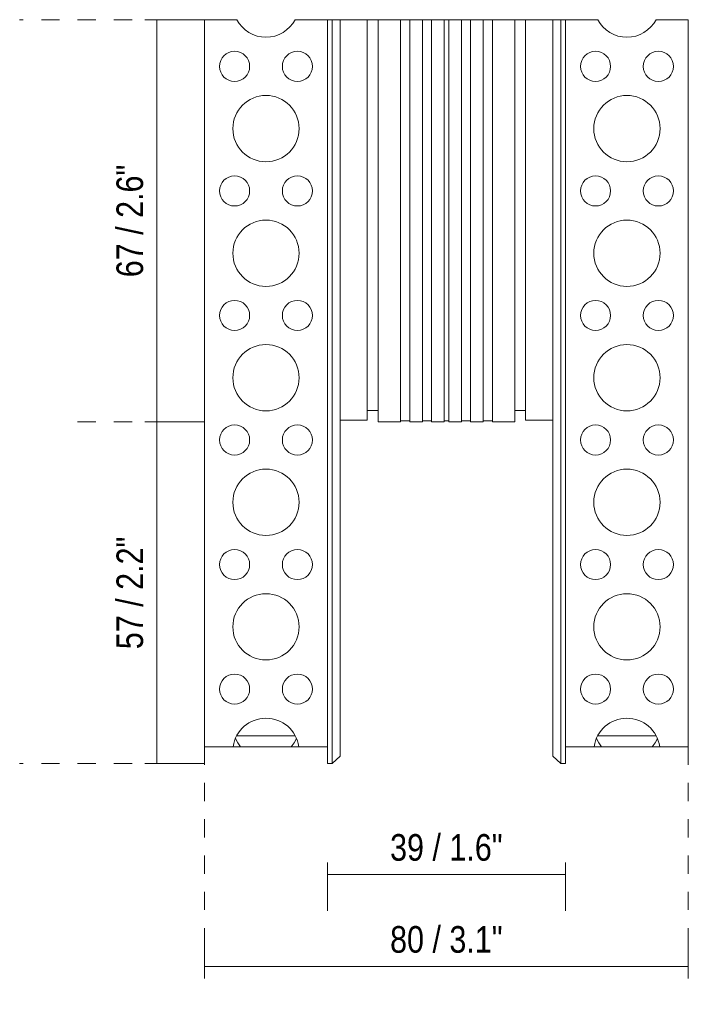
# Model space of a CAD drawing. Header units: millimetres. Extents: x -6612 to -5743, y 138 to 6687.
# Tile 1 of 6: x -6612 to -6502, y 249 to 412. Entities that reach past the tile are written whole.
import ezdxf

# ---------------------------------------------------------------- set-up
doc = ezdxf.new("R2010")
doc.units = ezdxf.units.MM
doc.linetypes.add('Dash', pattern=[6, 3, -3])
doc.layers.add('A-ANNO-DIMS', color=7, linetype='Dash', lineweight=9, true_color=0xd2d2d2)
doc.layers.add('A-ANNO-DIMS-2', color=7, linetype='Continuous', lineweight=9)
doc.layers.add('E-LITE-EQPM', color=7, linetype='Continuous', lineweight=20)
doc.styles.add('Arial Narrow', font='ARIALN.TTF', dxfattribs={"height": 4.4})
doc.dimstyles.new('FARO_-_2_2mm_Arial_Narrow_mm_Inch_Left', dxfattribs={"dimscale": 304.8, "dimtxt": 4.503096, "dimasz": 0, "dimexe": 0.019685, "dimexo": 0.0625, "dimgap": 0.003281, "dimtad": 1, "dimdec": 0, "dimzin": 0, "dimdsep": 46, "dimtxsty": 'Arial Narrow', "dimblk1": 'NONE', "dimblk2": 'NONE', "dimsah": 1, "dimcen": 0.09, "dimadec": 0, "dimazin": 0, "dimtfac": 1, "dimtdec": 4, "dimtix": 1, "dimtmove": 0, "dimatfit": 3, "dimfxl": 0.006562, "dimfxlon": 1, "dimtvp": 1, "dimtolj": 1, "dimtzin": 0, "dimarcsym": 2})

# ---------------------------------------------------------------- blocks, each defined once
blk = doc.blocks.new('5020221302 - 5020221302 NESO Accessory outer corner recessed-581460-Alzado_PDF')
at = {"layer": 'E-LITE-EQPM'}
for p, q in [((-6581.91, 412), (-6576.59, 412)), ((-6581.91, 291.8), (-6581.91, 412)), ((-6566.92, 412), (-6561.61, 412)), ((-6561.61, 289), (-6561.61, 412)), ((-6560.8, 412), (-6561.61, 412)), ((-6560.8, 289), (-6560.8, 412)), ((-6559.51, 412), (-6560.8, 412)), ((-6559.51, 412), (-6559.51, 290.22)), ((-6555.01, 412), (-6559.51, 412)), ((-6555.01, 412), (-6555.01, 345.8)), ((-6553.22, 412), (-6555.01, 412)), ((-6553.22, 345.5), (-6553.22, 412)), ((-6549.49, 412), (-6553.22, 412)), ((-6549.49, 345.5), (-6549.49, 412)), ((-6547.99, 412), (-6549.49, 412)), ((-6547.99, 345.5), (-6547.99, 412)), ((-6545.89, 412), (-6547.99, 412)), ((-6545.89, 345.5), (-6545.89, 412)), ((-6544.39, 412), (-6545.89, 412)), ((-6544.39, 345.5), (-6544.39, 412)), ((-6542.29, 412), (-6544.39, 412)), ((-6542.29, 345.5), (-6542.29, 412)), ((-6541.91, 412), (-6542.29, 412)), ((-6541.52, 412), (-6541.91, 412)), ((-6541.52, 345.5), (-6541.52, 412)), ((-6539.42, 412), (-6541.52, 412)), ((-6539.42, 345.5), (-6539.42, 412)), ((-6537.92, 412), (-6539.42, 412)), ((-6537.92, 345.5), (-6537.92, 412)), ((-6535.82, 412), (-6537.92, 412)), ((-6535.82, 345.5), (-6535.82, 412)), ((-6534.32, 412), (-6535.82, 412)), ((-6534.32, 345.5), (-6534.32, 412)), ((-6530.59, 412), (-6534.32, 412)), ((-6530.59, 412), (-6530.59, 345.5)), ((-6528.81, 412), (-6530.59, 412)), ((-6528.81, 345.8), (-6528.81, 412)), ((-6524.31, 412), (-6528.81, 412)), ((-6524.31, 412), (-6523.01, 412)), ((-6524.31, 290.22), (-6524.31, 412)), ((-6523.01, 412), (-6522.21, 412)), ((-6523.01, 289), (-6523.01, 412)), ((-6522.21, 412), (-6522.21, 289)), ((-6516.89, 412), (-6522.21, 412)), ((-6501.91, 412), (-6507.22, 412)), ((-6501.91, 412), (-6501.91, 291.8)), ((-6555.01, 347.4), (-6553.22, 347.4)), ((-6553.22, 347.4), (-6555.01, 347.4)), ((-6530.59, 347.4), (-6528.81, 347.4)), ((-6528.81, 347.4), (-6530.59, 347.4)), ((-6555.01, 345.8), (-6559.51, 345.8)), ((-6553.22, 345.5), (-6549.49, 345.5)), ((-6549.49, 345.5), (-6553.22, 345.5)), ((-6549.49, 345.7), (-6547.99, 345.7)), ((-6547.99, 345.7), (-6549.49, 345.7)), ((-6547.99, 345.5), (-6545.89, 345.5)), ((-6545.89, 345.5), (-6547.99, 345.5)), ((-6545.89, 345.7), (-6544.39, 345.7)), ((-6544.39, 345.7), (-6545.89, 345.7)), ((-6544.39, 345.5), (-6542.29, 345.5)), ((-6542.29, 345.5), (-6544.39, 345.5)), ((-6542.29, 345.7), (-6541.91, 345.7)), ((-6541.91, 345.7), (-6542.29, 345.7)), ((-6541.91, 345.7), (-6541.52, 345.7)), ((-6541.52, 345.7), (-6541.91, 345.7)), ((-6541.52, 345.5), (-6539.42, 345.5)), ((-6539.42, 345.5), (-6541.52, 345.5)), ((-6539.42, 345.7), (-6537.92, 345.7)), ((-6537.92, 345.7), (-6539.42, 345.7)), ((-6537.92, 345.5), (-6535.82, 345.5)), ((-6535.82, 345.5), (-6537.92, 345.5)), ((-6535.82, 345.7), (-6534.32, 345.7)), ((-6534.32, 345.7), (-6535.82, 345.7)), ((-6534.32, 345.5), (-6530.59, 345.5)), ((-6530.59, 345.5), (-6534.32, 345.5)), ((-6524.31, 345.8), (-6528.81, 345.8)), ((-6576.58, 293.6), (-6571.76, 293.6)), ((-6571.76, 293.6), (-6566.93, 293.6)), ((-6516.88, 293.6), (-6512.06, 293.6)), ((-6512.06, 293.6), (-6507.23, 293.6)), ((-6577.18, 291.8), (-6581.91, 291.8)), ((-6575.95, 291.8), (-6577.18, 291.8)), ((-6571.76, 291.8), (-6575.98, 291.8)), ((-6567.53, 291.8), (-6571.76, 291.8)), ((-6566.33, 291.8), (-6567.57, 291.8)), ((-6561.61, 291.8), (-6566.33, 291.8)), ((-6517.48, 291.8), (-6522.21, 291.8)), ((-6516.25, 291.8), (-6517.48, 291.8)), ((-6512.06, 291.8), (-6516.28, 291.8)), ((-6507.83, 291.8), (-6512.06, 291.8)), ((-6506.63, 291.8), (-6507.87, 291.8)), ((-6501.91, 291.8), (-6506.63, 291.8)), ((-6559.51, 290.22), (-6560.8, 289)), ((-6523.01, 289), (-6524.31, 290.22)), ((-6560.8, 289), (-6561.61, 289)), ((-6522.21, 289), (-6523.01, 289))]:
    blk.add_line(p, q, dxfattribs=at)
at = {"layer": 'E-LITE-EQPM', "flags": 128}
for points in [[(-6575.95, 291.8), (-6576.42, 292.46), (-6576.79, 293.16)], [(-6566.72, 293.16), (-6567.09, 292.46), (-6567.57, 291.8)], [(-6516.25, 291.8), (-6516.72, 292.46), (-6517.09, 293.16)], [(-6507.02, 293.16), (-6507.39, 292.46), (-6507.87, 291.8)]]:
    blk.add_lwpolyline(points, dxfattribs=at)
at = {"layer": 'E-LITE-EQPM'}
for centre, radius, start, end in [((-6571.76, 414.58), 5.48, 208.0759, 270), ((-6571.76, 414.58), 5.48, 270, 331.9241), ((-6512.06, 414.58), 5.48, 208.0759, 270), ((-6512.06, 414.58), 5.48, 270, 331.9241), ((-6576.95, 404.28), 2.49, 90, 270), ((-6576.95, 404.28), 2.49, 270, 90), ((-6566.56, 404.28), 2.49, 90, 270), ((-6566.56, 404.28), 2.49, 270, 90), ((-6517.25, 404.28), 2.49, 90, 270), ((-6517.25, 404.28), 2.49, 270, 90), ((-6506.86, 404.28), 2.49, 90, 270), ((-6506.86, 404.28), 2.49, 270, 90), ((-6571.76, 393.99), 5.48, 90, 270), ((-6571.76, 393.99), 5.48, 270, 90), ((-6512.06, 393.99), 5.48, 90, 270), ((-6512.06, 393.99), 5.48, 270, 90), ((-6576.95, 383.69), 2.49, 90, 270), ((-6576.95, 383.69), 2.49, 270, 90), ((-6566.56, 383.69), 2.49, 90, 270), ((-6566.56, 383.69), 2.49, 270, 90), ((-6517.25, 383.69), 2.49, 90, 270), ((-6517.25, 383.69), 2.49, 270, 90), ((-6506.86, 383.69), 2.49, 90, 270), ((-6506.86, 383.69), 2.49, 270, 90), ((-6571.76, 373.39), 5.48, 90, 270), ((-6571.76, 373.39), 5.48, 270, 90), ((-6512.06, 373.39), 5.48, 90, 270), ((-6512.06, 373.39), 5.48, 270, 90), ((-6576.95, 363.1), 2.49, 90, 270), ((-6576.95, 363.1), 2.49, 270, 90), ((-6566.56, 363.1), 2.49, 90, 270), ((-6566.56, 363.1), 2.49, 270, 90), ((-6517.25, 363.1), 2.49, 90, 270), ((-6517.25, 363.1), 2.49, 270, 90), ((-6506.86, 363.1), 2.49, 90, 270), ((-6506.86, 363.1), 2.49, 270, 90), ((-6571.76, 352.8), 5.48, 90, 270), ((-6571.76, 352.8), 5.48, 270, 90), ((-6512.06, 352.8), 5.48, 90, 270), ((-6512.06, 352.8), 5.48, 270, 90), ((-6576.95, 342.51), 2.49, 90, 270), ((-6576.95, 342.51), 2.49, 270, 90), ((-6566.56, 342.51), 2.49, 90, 270), ((-6566.56, 342.51), 2.49, 270, 90), ((-6517.25, 342.51), 2.49, 90, 270), ((-6517.25, 342.51), 2.49, 270, 90), ((-6506.86, 342.51), 2.49, 90, 270), ((-6506.86, 342.51), 2.49, 270, 90), ((-6571.76, 332.21), 5.48, 90, 270), ((-6571.76, 332.21), 5.48, 270, 90), ((-6512.06, 332.21), 5.48, 90, 270), ((-6512.06, 332.21), 5.48, 270, 90), ((-6576.95, 321.91), 2.49, 90, 270), ((-6576.95, 321.91), 2.49, 270, 90), ((-6566.56, 321.91), 2.49, 90, 270), ((-6566.56, 321.91), 2.49, 270, 90), ((-6517.25, 321.91), 2.49, 90, 270), ((-6517.25, 321.91), 2.49, 270, 90), ((-6506.86, 321.91), 2.49, 90, 270), ((-6506.86, 321.91), 2.49, 270, 90), ((-6571.76, 311.62), 5.48, 90, 270), ((-6571.76, 311.62), 5.48, 270, 90), ((-6512.06, 311.62), 5.48, 90, 270), ((-6512.06, 311.62), 5.48, 270, 90), ((-6576.95, 301.32), 2.49, 90, 270), ((-6576.95, 301.32), 2.49, 270, 90), ((-6566.56, 301.32), 2.49, 90, 270), ((-6566.56, 301.32), 2.49, 270, 90), ((-6517.25, 301.32), 2.49, 90, 270), ((-6517.25, 301.32), 2.49, 270, 90), ((-6506.86, 301.32), 2.49, 90, 270), ((-6506.86, 301.32), 2.49, 270, 90), ((-6571.76, 291.03), 5.48, 90, 171.8838), ((-6571.76, 291.03), 5.48, 8.1162, 90), ((-6512.06, 291.03), 5.48, 90, 171.8838), ((-6512.06, 291.03), 5.48, 8.1162, 90)]:
    blk.add_arc(centre, radius, start, end, dxfattribs=at)
blk = doc.blocks.new('DIMBLOCK1-Alzado_PDF')
at = {"layer": 'A-ANNO-DIMS-2', "color": 251, "true_color": 0x5b5b5b}
for p, q in [((-6581.91, 254.96), (-6581.91, 261.46)), ((-6501.91, 254.96), (-6501.91, 261.46)), ((-6581.91, 255.46), (-6501.91, 255.46)), ((-6581.91, 255.46), (-6581.91, 253.46)), ((-6501.91, 255.46), (-6501.91, 253.46))]:
    blk.add_line(p, q, dxfattribs=at)
at = {"layer": 'A-ANNO-DIMS-2', "color": 0, "insert": (-6551.23, 262.14), "char_height": 4.4, "width": 22.3868, "attachment_point": 1, "line_spacing_factor": 0.974696, "style": 'Arial Narrow'}
blk.add_mtext('80 / 3.1"', dxfattribs=at)
blk = doc.blocks.new('_None')
blk = doc.blocks.new('DIMBLOCK2-Alzado_PDF')
at = {"layer": 'A-ANNO-DIMS-2', "color": 251, "true_color": 0x5b5b5b}
for p, q in [((-6589.81, 412), (-6591.81, 412)), ((-6590.31, 412), (-6583.81, 412)), ((-6589.81, 412), (-6589.81, 345.5)), ((-6589.81, 345.5), (-6591.81, 345.5)), ((-6590.31, 345.5), (-6583.81, 345.5))]:
    blk.add_line(p, q, dxfattribs=at)
at = {"layer": 'A-ANNO-DIMS-2', "color": 0, "insert": (-6596.49, 369.42), "char_height": 4.4, "width": 22.3868, "attachment_point": 1, "rotation": 90, "line_spacing_factor": 0.974696, "style": 'Arial Narrow'}
blk.add_mtext('67 / 2.6"', dxfattribs=at)
blk = doc.blocks.new('DIMBLOCK3-Alzado_PDF')
at = {"layer": 'A-ANNO-DIMS-2', "color": 251, "true_color": 0x5b5b5b}
for p, q in [((-6589.81, 345.5), (-6591.81, 345.5)), ((-6590.31, 345.5), (-6583.81, 345.5)), ((-6589.81, 345.5), (-6589.81, 289)), ((-6589.81, 289), (-6591.81, 289)), ((-6590.31, 289), (-6583.81, 289))]:
    blk.add_line(p, q, dxfattribs=at)
at = {"layer": 'A-ANNO-DIMS-2', "color": 0, "insert": (-6596.49, 307.92), "char_height": 4.4, "width": 22.3868, "attachment_point": 1, "rotation": 90, "line_spacing_factor": 0.974696, "style": 'Arial Narrow'}
blk.add_mtext('57 / 2.2"', dxfattribs=at)
blk = doc.blocks.new('DIMBLOCK4-Alzado_PDF')
at = {"layer": 'A-ANNO-DIMS-2', "color": 251, "true_color": 0x5b5b5b}
for p, q in [((-6561.61, 272.67), (-6561.61, 264.67)), ((-6561.61, 270.67), (-6561.61, 272.67)), ((-6522.21, 272.67), (-6522.21, 264.67)), ((-6522.21, 270.67), (-6522.21, 272.67)), ((-6561.61, 270.67), (-6522.21, 270.67))]:
    blk.add_line(p, q, dxfattribs=at)
at = {"layer": 'A-ANNO-DIMS-2', "color": 0, "insert": (-6551.23, 277.35), "char_height": 4.4, "width": 22.3868, "attachment_point": 1, "line_spacing_factor": 0.974696, "style": 'Arial Narrow'}
blk.add_mtext('39 / 1.6"', dxfattribs=at)

msp = doc.modelspace()

# ---------------------------------------------------------------- linework, layer by layer
at = {"layer": 'A-ANNO-DIMS'}
for p, q in [((-6581.91, 412), (-6612.5, 412)), ((-6581.91, 345.5), (-6604.61, 345.5)), ((-6581.91, 291.8), (-6581.91, 254.8)), ((-6501.91, 291.8), (-6501.91, 254.8)), ((-6581.91, 289), (-6612.5, 289))]:
    msp.add_line(p, q, dxfattribs=at)

# ---------------------------------------------------------------- block references
at = {"layer": 'E-LITE-EQPM'}
msp.add_blockref('5020221302 - 5020221302 NESO Accessory outer corner recessed-581460-Alzado_PDF', (0, 0), dxfattribs=at)

# ---------------------------------------------------------------- dimensions: what is measured, and where the dimension line sits
at = {"layer": 'A-ANNO-DIMS', "color": 251, "linetype": 'Continuous', "true_color": 0x5b5b5b}
for base, p1, p2, override, picture, middle in [((-6589.80596961, 345.5), (-6591.80596961, 412), (-6591.80596961, 345.5), {"dimpost": '<>', "dimfxl": 66.5}, 'DIMBLOCK2-Alzado_PDF', (-6593.65426431, 378.75)), ((-6589.80596961, 289), (-6591.80596961, 345.5), (-6591.80596961, 289), {"dimpost": '<>', "dimfxl": 56.5}, 'DIMBLOCK3-Alzado_PDF', (-6593.65426431, 317.25))]:
    dim = msp.add_linear_dim(base=base, p1=p1, p2=p2, angle=90, dimstyle='FARO_-_2_2mm_Arial_Narrow_mm_Inch_Left', override=override, dxfattribs=at)
    dim.commit()
    dim.dimension.update_dxf_attribs({"geometry": picture, "text_midpoint": middle})
for base, p1, p2, override, picture, middle in [((-6522.21, 270.67), (-6561.61, 272.67), (-6522.21, 272.67), {"dimpost": '<>', "dimfxl": 39.4}, 'DIMBLOCK4-Alzado_PDF', (-6541.91, 274.51)), ((-6501.91, 255.46), (-6581.91, 253.46), (-6501.91, 253.46), {"dimpost": '<>', "dimfxl": 80}, 'DIMBLOCK1-Alzado_PDF', (-6541.91, 259.3))]:
    dim = msp.add_linear_dim(base=base, p1=p1, p2=p2, dimstyle='FARO_-_2_2mm_Arial_Narrow_mm_Inch_Left', override=override, dxfattribs=at)
    dim.commit()
    dim.dimension.update_dxf_attribs({"geometry": picture, "text_midpoint": middle})

doc.saveas('drawing.dxf')
